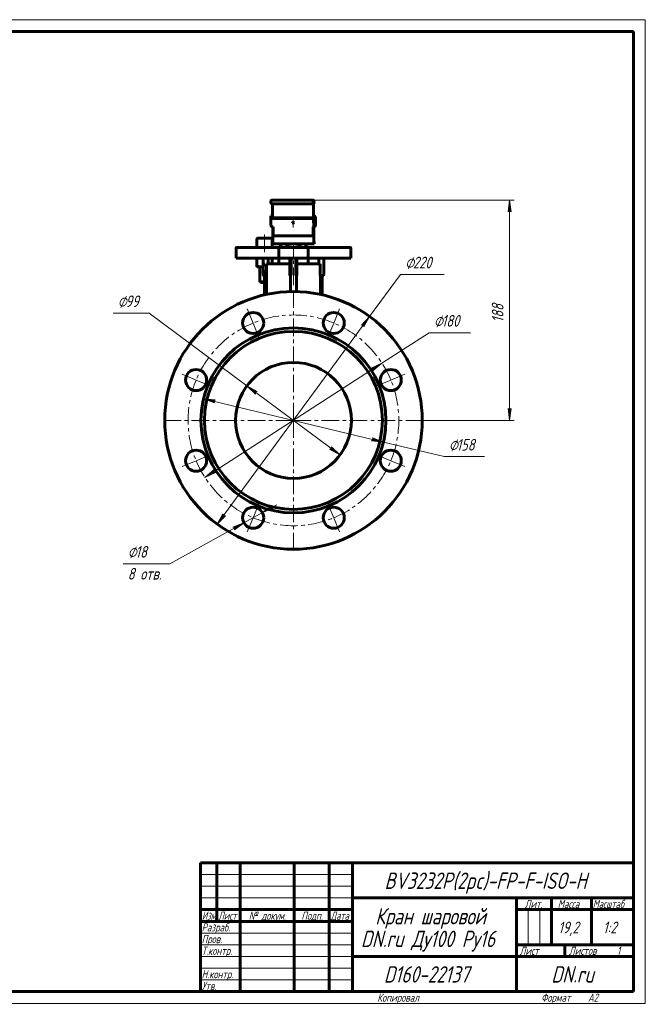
# Model space of a CAD drawing. Header units: millimetres. Extents: x 0 to 594, y 0 to 420.
# Tile 12 of 12: x 327 to 594, y 0 to 420. Entities that reach past the tile are written whole.
import ezdxf

# ---------------------------------------------------------------- set-up
doc = ezdxf.new("R2010")
doc.units = ezdxf.units.MM
for name, pattern in [('K5LT_AXLED', [12, 7.5, -1.5, 1.5, -1.5]), ('K5LT_BASIC', [0]), ('K5LT_THIN', [0])]:
    doc.linetypes.add(name, pattern=pattern)
doc.layers.add('Системный слой', color=7, linetype='Continuous')
doc.layers.add('Системный слой (1)', color=7, linetype='Continuous', true_color=0x6c6c6c)
doc.styles.add('KDIMTEXTSTYLE', font='txt', dxfattribs={"width": 0.96, "oblique": 15, "height": 5})
doc.styles.add('KTEXTSTYLE', font='txt', dxfattribs={"width": 0.96, "height": 5})
doc.dimstyles.new('KDIMSTYLE (0.50)', dxfattribs={"dimtxt": 5, "dimasz": 1, "dimexe": 2, "dimexo": 0, "dimgap": 1, "dimtad": 1, "dimlfac": 2, "dimtxsty": 'KDIMTEXTSTYLE', "dimsah": 1, "dimcen": 0, "dimdle": 1, "dimadec": 0, "dimazin": 0, "dimtfac": 0.667, "dimtmove": 0, "dimatfit": 3, "dimfxl": 1, "dimtvp": 1, "dimtolj": 1, "dimtzin": 0, "dimarcsym": 0})

# ---------------------------------------------------------------- blocks, each defined once
blk = doc.blocks.new('U21')
at = {"layer": 'Системный слой (1)', "color": 143, "linetype": 'K5LT_BASIC', "lineweight": 60, "true_color": 0x33acca}
for p, q in [((429.74, 314.47), (430.07, 314.48)), ((430.07, 314.48), (430.41, 314.52)), ((430.41, 314.52), (430.75, 314.58))]:
    blk.add_line(p, q, dxfattribs=at)
blk = doc.blocks.new('U22')
at = {"layer": 'Системный слой (1)', "color": 143, "linetype": 'K5LT_BASIC', "lineweight": 60, "true_color": 0x33acca}
for p, q in [((432.96, 318.22), (432.94, 318.22)), ((432.98, 318.22), (432.96, 318.22)), ((432.99, 318.22), (432.98, 318.22))]:
    blk.add_line(p, q, dxfattribs=at)
blk = doc.blocks.new('U23')
at = {"layer": 'Системный слой (1)', "color": 143, "linetype": 'K5LT_BASIC', "lineweight": 60, "true_color": 0x33acca}
for p, q in [((430.07, 318.21), (429.74, 318.22)), ((430.41, 318.17), (430.07, 318.21)), ((430.75, 318.1), (430.41, 318.17))]:
    blk.add_line(p, q, dxfattribs=at)
blk = doc.blocks.new('U24')
at = {"layer": 'Системный слой (1)', "color": 143, "linetype": 'K5LT_BASIC', "lineweight": 60, "true_color": 0x33acca}
for p, q in [((431.37, 326.72), (428.52, 326.72)), ((434.22, 326.72), (431.37, 326.72))]:
    blk.add_line(p, q, dxfattribs=at)
blk = doc.blocks.new('U25')
at = {"layer": 'Системный слой (1)', "color": 143, "linetype": 'K5LT_BASIC', "lineweight": 60, "true_color": 0x33acca}
for p, q in [((452.33, 336.14), (452.3, 341.5)), ((452.39, 325.57), (452.36, 331.58))]:
    blk.add_line(p, q, dxfattribs=at)
blk = doc.blocks.new('U26')
at = {"layer": 'Системный слой (1)', "color": 143, "linetype": 'K5LT_BASIC', "lineweight": 60, "true_color": 0x33acca}
for p, q in [((434.82, 335.49), (434.79, 341.37)), ((434.89, 324.87), (434.85, 331.58))]:
    blk.add_line(p, q, dxfattribs=at)
blk = doc.blocks.new('U27')
at = {"layer": 'Системный слой (1)', "color": 143, "linetype": 'K5LT_BASIC', "lineweight": 60, "true_color": 0x33acca}
for p, q in [((443.33, 333.32), (443.41, 333.45)), ((443.41, 333.2), (443.33, 333.32)), ((443.41, 333.45), (443.58, 333.5)), ((443.58, 333.15), (443.41, 333.2)), ((443.58, 333.5), (443.76, 333.45)), ((443.76, 333.2), (443.58, 333.15)), ((443.76, 333.45), (443.83, 333.32)), ((443.83, 333.32), (443.76, 333.2)), ((443.83, 333.32), (443.83, 333.32))]:
    blk.add_line(p, q, dxfattribs=at)
blk = doc.blocks.new('U28')
at = {"layer": 'Системный слой (1)', "color": 143, "linetype": 'K5LT_BASIC', "lineweight": 60, "true_color": 0x33acca}
for p, q in [((434.08, 335.8), (434.08, 335.79)), ((434.08, 335.79), (434.37, 335.29)), ((434.37, 335.29), (435.07, 335.09))]:
    blk.add_line(p, q, dxfattribs=at)
blk = doc.blocks.new('U29')
at = {"layer": 'Системный слой (1)', "color": 143, "linetype": 'K5LT_BASIC', "lineweight": 60, "true_color": 0x33acca}
for p, q in [((434.58, 335.83), (434.72, 336.08)), ((434.72, 336.08), (434.82, 336.13))]:
    blk.add_line(p, q, dxfattribs=at)
blk = doc.blocks.new('U30')
at = {"layer": 'Системный слой (1)', "color": 143, "linetype": 'K5LT_BASIC', "lineweight": 60, "true_color": 0x33acca}
for p, q in [((434.82, 336.51), (434.21, 336.18)), ((434.21, 336.18), (434.08, 335.83))]:
    blk.add_line(p, q, dxfattribs=at)
blk = doc.blocks.new('U31')
at = {"layer": 'Системный слой (1)', "color": 143, "linetype": 'K5LT_BASIC', "lineweight": 60, "true_color": 0x33acca}
for p, q in [((452.43, 336.08), (452.33, 336.14)), ((452.58, 335.84), (452.43, 336.08)), ((452.58, 335.83), (452.58, 335.84))]:
    blk.add_line(p, q, dxfattribs=at)
blk = doc.blocks.new('U32')
at = {"layer": 'Системный слой (1)', "color": 143, "linetype": 'K5LT_BASIC', "lineweight": 60, "true_color": 0x33acca}
for p, q in [((443.37, 333.32), (443.34, 333.37)), ((443.52, 333.24), (443.37, 333.32)), ((443.71, 333.26), (443.52, 333.24)), ((443.83, 333.36), (443.71, 333.26))]:
    blk.add_line(p, q, dxfattribs=at)
blk = doc.blocks.new('U33')
at = {"layer": 'Системный слой (1)', "color": 143, "linetype": 'K5LT_BASIC', "lineweight": 60, "true_color": 0x33acca}
for p, q in [((434.58, 335.79), (434.58, 335.8)), ((434.59, 335.71), (434.58, 335.79)), ((434.82, 335.49), (434.59, 335.71))]:
    blk.add_line(p, q, dxfattribs=at)
blk = doc.blocks.new('U34')
at = {"layer": 'Системный слой (1)', "color": 143, "linetype": 'K5LT_BASIC', "lineweight": 60, "true_color": 0x33acca}
for p, q in [((452.78, 336.34), (452.33, 336.52)), ((453.08, 335.84), (452.78, 336.34)), ((453.08, 335.83), (453.08, 335.84))]:
    blk.add_line(p, q, dxfattribs=at)
blk = doc.blocks.new('U35')
at = {"layer": 'Системный слой (1)', "color": 143, "linetype": 'K5LT_BASIC', "lineweight": 60, "true_color": 0x33acca}
for p, q in [((452.33, 335.49), (452.56, 335.71)), ((452.56, 335.71), (452.58, 335.8))]:
    blk.add_line(p, q, dxfattribs=at)
blk = doc.blocks.new('U36')
at = {"layer": 'Системный слой (1)', "color": 30, "linetype": 'K5LT_AXLED', "lineweight": 18, "true_color": 0xff8000}
for q in [(443.72, 305.92), (386.72, 248.92), (500.72, 248.92), (443.72, 191.92)]:
    blk.add_line((443.72, 248.92), q, dxfattribs=at)
blk = doc.blocks.new('U37')
at = {"layer": 'Системный слой (1)', "color": 30, "linetype": 'K5LT_AXLED', "lineweight": 18, "true_color": 0xff8000}
for p, q in [((426.5, 290.49), (424.01, 296.5)), ((460.94, 290.49), (463.43, 296.5)), ((428.99, 284.49), (426.5, 290.49)), ((458.45, 284.49), (460.94, 290.49)), ((402.15, 266.14), (396.14, 268.62)), ((408.15, 263.65), (402.15, 266.14)), ((479.29, 263.65), (485.3, 266.14)), ((485.3, 266.14), (491.3, 268.62)), ((402.15, 231.7), (396.14, 229.21)), ((408.15, 234.18), (402.15, 231.7)), ((479.29, 234.18), (485.3, 231.7)), ((485.3, 231.7), (491.3, 229.21)), ((428.99, 213.35), (426.5, 207.34)), ((458.45, 213.35), (460.94, 207.34)), ((426.5, 207.34), (424.01, 201.34)), ((460.94, 207.34), (463.43, 201.34))]:
    blk.add_line(p, q, dxfattribs=at)
for start, end in [(112.5, 157.5), (67.5, 112.5), (22.5, 67.5), (157.5, 202.5), (337.5, 22.5), (202.5, 247.5), (292.5, 337.5), (247.5, 292.5)]:
    blk.add_arc((443.72, 248.92), 45, start, end, dxfattribs=at)
blk = doc.blocks.new('D5')
at = {"layer": 'Системный слой (1)'}
for points in [[(473.84, 288.83), (476.27, 293.25), (472.78, 289.61), (473.6, 289.63)], [(411.18, 204.58), (414.67, 208.22), (413.84, 208.21), (413.6, 209)]]:
    blk.add_hatch(color=7, dxfattribs=at).paths.add_polyline_path(points)
at = {"layer": 'Системный слой (1)', "color": 7, "linetype": 'K5LT_THIN', "lineweight": 18, "true_color": 0xffffff}
for p, q in [((411.18, 204.58), (476.27, 293.25)), ((472.78, 289.61), (476.27, 293.25)), ((476.27, 293.25), (473.84, 288.83)), ((473.6, 289.63), (472.78, 289.61)), ((473.84, 288.83), (473.6, 289.63)), ((411.18, 204.58), (413.6, 209)), ((414.67, 208.22), (411.18, 204.58)), ((413.6, 209), (413.84, 208.21)), ((413.84, 208.21), (414.67, 208.22))]:
    blk.add_line(p, q, dxfattribs=at)
blk.add_wipeout([(491.45, 312.22), (491.45, 319.6), (505.52, 319.6), (505.52, 312.22)]).dxf.layer = 'Системный слой (1)'
for p, q in [((476.27, 293.25), (489.45, 311.22)), ((489.45, 311.22), (508.11, 311.22))]:
    blk.add_line(p, q, dxfattribs=at)
at = {"layer": 'Системный слой (1)', "color": 7, "char_height": 5, "attachment_point": 1, "style": 'KTEXTSTYLE'}
for s, insert in [('\\fArial|b0|c204|p34;\\H5.0;\\W1.000;\\Q15;\\fGOST Type AU|b0|i0|c204|p34;\\Q15;\\W0.960;⌀', (491.45, 318.81)), ('\\fArial|b0|c204|p34;\\H5.0;\\W1.000;\\Q15;\\fGOST Type AU|b0|i0|c204|p34;\\Q15;\\W0.960;220', (494.76, 318.81))]:
    blk.add_mtext(s, dxfattribs=dict(at, insert=insert))
blk = doc.blocks.new('KDIMARROW_01')
at = {"layer": 'Системный слой'}
blk.add_hatch(color=0, dxfattribs=at).paths.add_polyline_path([(0, 0), (-5, 0.66), (-4.5, 0), (-5, -0.66)])
at = {"layer": 'Системный слой', "color": 0, "linetype": 'K5LT_THIN', "lineweight": 18}
for p, q in [((-4.5, 0), (-5, 0.66)), ((-5, 0.66), (0, 0)), ((0, 0), (-5, -0.66)), ((-5, -0.66), (-4.5, 0))]:
    blk.add_line(p, q, dxfattribs=at)
at = {"layer": 'Системный слой (1)', "color": 0, "linetype": 'K5LT_THIN', "lineweight": 18}
blk.add_line((255.19, 74.79), (254.69, 74.79), dxfattribs=at)
blk = doc.blocks.new('D6')
at = {"layer": 'Системный слой (1)'}
for points in [[(477.69, 270.05), (481.53, 273.31), (476.98, 271.15), (477.75, 270.87)], [(405.91, 224.52), (410.47, 226.68), (409.69, 226.96), (409.75, 227.78)]]:
    blk.add_hatch(color=7, dxfattribs=at).paths.add_polyline_path(points)
at = {"layer": 'Системный слой (1)', "color": 7, "linetype": 'K5LT_THIN', "lineweight": 18, "true_color": 0xffffff}
for p, q in [((405.91, 224.52), (481.53, 273.31)), ((476.98, 271.15), (481.53, 273.31)), ((481.53, 273.31), (477.69, 270.05)), ((477.75, 270.87), (476.98, 271.15)), ((477.69, 270.05), (477.75, 270.87)), ((405.91, 224.52), (409.75, 227.78)), ((409.75, 227.78), (409.69, 226.96)), ((410.47, 226.68), (405.91, 224.52)), ((409.69, 226.96), (410.47, 226.68))]:
    blk.add_line(p, q, dxfattribs=at)
blk.add_wipeout([(503.72, 287.33), (503.72, 294.72), (516.77, 294.72), (516.77, 287.33)]).dxf.layer = 'Системный слой (1)'
for p, q in [((481.53, 273.31), (501.72, 286.33)), ((501.72, 286.33), (519.31, 286.33))]:
    blk.add_line(p, q, dxfattribs=at)
at = {"layer": 'Системный слой (1)', "color": 7, "char_height": 5, "attachment_point": 1, "style": 'KTEXTSTYLE'}
for s, insert in [('\\fArial|b0|c204|p34;\\H5.0;\\W1.000;\\Q15;\\fGOST Type AU|b0|i0|c204|p34;\\Q15;\\W0.960;⌀', (503.72, 293.92)), ('\\fArial|b0|c204|p34;\\H5.0;\\W1.000;\\Q15;\\fGOST Type AU|b0|i0|c204|p34;\\Q15;\\W0.960;180', (507.03, 293.92))]:
    blk.add_mtext(s, dxfattribs=dict(at, insert=insert))
blk = doc.blocks.new('D7')
at = {"layer": 'Системный слой (1)'}
for points in [[(409.69, 257.11), (410.33, 257.63), (405.32, 258.16), (410.03, 256.35)], [(482.12, 239.67), (477.42, 241.48), (477.75, 240.73), (477.11, 240.2)]]:
    blk.add_hatch(color=7, dxfattribs=at).paths.add_polyline_path(points)
at = {"layer": 'Системный слой (1)', "color": 7, "linetype": 'K5LT_THIN', "lineweight": 18, "true_color": 0xffffff}
for p, q in [((405.32, 258.16), (410.33, 257.63)), ((410.03, 256.35), (405.32, 258.16)), ((405.32, 258.16), (482.12, 239.67)), ((410.33, 257.63), (409.69, 257.11)), ((409.69, 257.11), (410.03, 256.35)), ((477.11, 240.2), (477.75, 240.73)), ((482.12, 239.67), (477.11, 240.2)), ((477.75, 240.73), (477.42, 241.48)), ((477.42, 241.48), (482.12, 239.67))]:
    blk.add_line(p, q, dxfattribs=at)
blk.add_wipeout([(510.11, 234.42), (510.11, 241.8), (522.77, 241.8), (522.77, 234.42)]).dxf.layer = 'Системный слой (1)'
for p, q in [((482.12, 239.67), (508.11, 233.42)), ((508.11, 233.42), (525.3, 233.42))]:
    blk.add_line(p, q, dxfattribs=at)
at = {"layer": 'Системный слой (1)', "color": 7, "char_height": 5, "attachment_point": 1, "style": 'KTEXTSTYLE'}
for s, insert in [('\\fArial|b0|c204|p34;\\H5.0;\\W1.000;\\Q15;\\fGOST Type AU|b0|i0|c204|p34;\\Q15;\\W0.960;⌀', (510.11, 241.01)), ('\\fArial|b0|c204|p34;\\H5.0;\\W1.000;\\Q15;\\fGOST Type AU|b0|i0|c204|p34;\\Q15;\\W0.960;158', (513.41, 241.01))]:
    blk.add_mtext(s, dxfattribs=dict(at, insert=insert))
blk = doc.blocks.new('D8')
at = {"layer": 'Системный слой (1)'}
for points in [[(428.26, 261.22), (423.85, 263.67), (427.47, 260.16), (427.46, 260.99)], [(463.59, 234.16), (459.97, 237.67), (459.98, 236.84), (459.18, 236.61)]]:
    blk.add_hatch(color=7, dxfattribs=at).paths.add_polyline_path(points)
at = {"layer": 'Системный слой (1)', "color": 7, "linetype": 'K5LT_THIN', "lineweight": 18, "true_color": 0xffffff}
for p, q in [((423.85, 263.67), (382.14, 294.65)), ((423.85, 263.67), (428.26, 261.22)), ((427.47, 260.16), (423.85, 263.67)), ((463.59, 234.16), (423.85, 263.67)), ((428.26, 261.22), (427.46, 260.99)), ((427.46, 260.99), (427.47, 260.16)), ((459.18, 236.61), (459.98, 236.84)), ((463.59, 234.16), (459.18, 236.61)), ((459.98, 236.84), (459.97, 237.67)), ((459.97, 237.67), (463.59, 234.16))]:
    blk.add_line(p, q, dxfattribs=at)
blk.add_wipeout([(368.67, 295.65), (368.67, 303.03), (379.68, 303.03), (379.68, 295.65)]).dxf.layer = 'Системный слой (1)'
blk.add_line((382.14, 294.65), (366.67, 294.65), dxfattribs=at)
at = {"layer": 'Системный слой (1)', "color": 7, "char_height": 5, "attachment_point": 1, "style": 'KTEXTSTYLE'}
for s, insert in [('\\fArial|b0|c204|p34;\\H5.0;\\W1.000;\\Q15;\\fGOST Type AU|b0|i0|c204|p34;\\Q15;\\W0.960;⌀', (368.67, 302.24)), ('\\fArial|b0|c204|p34;\\H5.0;\\W1.000;\\Q15;\\fGOST Type AU|b0|i0|c204|p34;\\Q15;\\W0.960;99', (371.97, 302.24))]:
    blk.add_mtext(s, dxfattribs=dict(at, insert=insert))
blk = doc.blocks.new('D9')
at = {"layer": 'Системный слой (1)'}
for points in [[(434.38, 211.69), (435.13, 211.36), (430.44, 209.52), (434.5, 212.51)], [(418.5, 202.17), (422.56, 205.17), (417.87, 203.32), (418.62, 202.99)]]:
    blk.add_hatch(color=7, dxfattribs=at).paths.add_polyline_path(points)
at = {"layer": 'Системный слой (1)', "color": 7, "linetype": 'K5LT_THIN', "lineweight": 18, "true_color": 0xffffff}
for p, q in [((430.44, 209.52), (436.57, 212.9)), ((434.5, 212.51), (430.44, 209.52)), ((430.44, 209.52), (435.13, 211.36)), ((434.38, 211.69), (434.5, 212.51)), ((435.13, 211.36), (434.38, 211.69)), ((430.44, 209.52), (422.56, 205.17)), ((422.56, 205.17), (390.96, 187.71)), ((422.56, 205.17), (416.43, 201.78)), ((422.56, 205.17), (417.87, 203.32)), ((417.87, 203.32), (418.62, 202.99)), ((418.5, 202.17), (422.56, 205.17)), ((418.62, 202.99), (418.5, 202.17))]:
    blk.add_line(p, q, dxfattribs=at)
blk.add_wipeout([(372.95, 179.32), (372.95, 196.09), (388.32, 196.09), (388.32, 179.32)]).dxf.layer = 'Системный слой (1)'
blk.add_line((390.96, 187.71), (370.95, 187.71), dxfattribs=at)
at = {"layer": 'Системный слой (1)', "color": 7, "char_height": 5, "attachment_point": 1, "style": 'KTEXTSTYLE'}
for s, insert in [('\\fArial|b0|c204|p34;\\H5.0;\\W1.000;\\Q15;\\fGOST Type AU|b0|i0|c204|p34;\\Q15;\\W0.960;⌀', (372.95, 195.29)), ('\\fArial|b0|c204|p34;\\H5.0;\\W1.000;\\Q15;\\fGOST Type AU|b0|i0|c204|p34;\\Q15;\\W0.960;18', (376.26, 195.29)), ('\\fArial|b0|c204|p34;\\H5.0;\\W1.000;\\Q15;\\fGOST Type AU|b0|i0|c204|p34;\\Q15;\\W0.960;8 отв.', (372.95, 185.91))]:
    blk.add_mtext(s, dxfattribs=dict(at, insert=insert))
blk = doc.blocks.new('D10')
at = {"layer": 'Системный слой (1)'}
for points in [[(536.7, 337.92), (536.04, 342.92), (535.38, 337.92), (536.04, 338.42)], [(536.04, 248.92), (536.7, 253.92), (536.04, 253.42), (535.38, 253.92)]]:
    blk.add_hatch(color=7, dxfattribs=at).paths.add_polyline_path(points)
at = {"layer": 'Системный слой (1)', "color": 7, "linetype": 'K5LT_THIN', "lineweight": 18, "true_color": 0xffffff}
for p, q in [((451.58, 342.92), (538.04, 342.92)), ((535.38, 337.92), (536.04, 342.92)), ((536.04, 342.92), (536.7, 337.92)), ((536.04, 338.42), (535.38, 337.92)), ((536.7, 337.92), (536.04, 338.42)), ((536.04, 248.92), (535.38, 253.92)), ((535.38, 253.92), (536.04, 253.42)), ((536.04, 253.42), (536.7, 253.92)), ((536.7, 253.92), (536.04, 248.92)), ((498.72, 248.92), (538.04, 248.92))]:
    blk.add_line(p, q, dxfattribs=at)
blk.add_wipeout([(535.04, 290.77), (527.66, 290.77), (527.66, 300.65), (535.04, 300.65)]).dxf.layer = 'Системный слой (1)'
blk.add_line((536.04, 342.92), (536.04, 248.92), dxfattribs=at)
at = {"layer": 'Системный слой (1)', "color": 7, "insert": (528.45, 290.77), "char_height": 5, "attachment_point": 1, "rotation": 90, "style": 'KTEXTSTYLE'}
blk.add_mtext('\\fArial|b0|c204|p34;\\H5.0;\\W1.000;\\Q15;\\fGOST Type AU|b0|i0|c204|p34;\\Q15;\\W0.960;188', dxfattribs=at)
blk = doc.blocks.new('U84')
at = {"color": 7, "linetype": 'K5LT_THIN', "lineweight": 18, "true_color": 0xffffff}
for p, q in [((0, 420), (594, 420)), ((594, 420), (594, 0)), ((404, 55), (469, 55)), ((404, 50), (469, 50)), ((404, 45), (469, 45)), ((543.96, 25), (543.96, 40)), ((548.98, 25), (548.98, 40)), ((404, 30), (469, 30)), ((404, 25), (469, 25)), ((404, 20), (469, 20)), ((404, 15), (469, 15)), ((404, 10), (469, 10)), ((594, 0), (0, 0))]:
    blk.add_line(p, q, dxfattribs=at)
at = {"color": 143, "linetype": 'K5LT_BASIC', "lineweight": 60, "true_color": 0x33acca}
for p, q in [((20, 415), (589, 415)), ((589, 415), (589, 5)), ((404, 60), (589, 60)), ((404, 5), (404, 60)), ((411, 35), (411, 60)), ((421, 5), (421, 60)), ((444, 5), (444, 60)), ((459, 5), (459, 60)), ((469, 5), (469, 60)), ((469, 45), (589, 45)), ((539, 5), (539, 45)), ((554, 25), (554, 45)), ((571, 25), (571, 45)), ((404, 40), (469, 40)), ((539, 40), (554, 40)), ((554, 40), (589, 40)), ((404, 35), (469, 35)), ((539, 25), (589, 25)), ((559.57, 20), (559.57, 25)), ((469, 20), (539, 20)), ((539, 20), (589, 20)), ((589, 5), (20, 5))]:
    blk.add_line(p, q, dxfattribs=at)
at = {"color": 7, "attachment_point": 1, "style": 'KTEXTSTYLE'}
for s, insert, char_height in [('\\fArial|b0|c204|p34;\\H5.0;\\W1.000;\\Q15;\\fGOST Type AU|b0|i0|c204|p34;\\Q15;\\W0.960;\\H7.00;BV3232P(2pc)-FP-F-ISO-H', (482.63, 55.86), 7), ('\\fArial|b0|c204|p34;\\H5.0;\\W1.000;\\Q15;\\fGOST Type AU|b0|i0|c204|p34;\\Q15;\\W0.960;\\H3.50;Лит.', (542.47, 44.18), 3.5), ('\\fArial|b0|c204|p34;\\H5.0;\\W1.000;\\Q15;\\fGOST Type AU|b0|i0|c204|p34;\\Q15;\\W0.960;\\H3.50;Масса', (556.58, 44.18), 3.5), ('\\fArial|b0|c204|p34;\\H5.0;\\W1.000;\\Q15;\\fGOST Type AU|b0|i0|c204|p34;\\Q15;\\W0.926;\\H3.50;Масштаб', (571.52, 44.18), 3.5), ('\\fArial|b0|c204|p34;\\H5.0;\\W1.000;\\Q15;\\fGOST Type AU|b0|i0|c204|p34;\\Q15;\\W0.786;\\H3.50;Изм.', (404.62, 39.18), 3.5), ('\\fArial|b0|c204|p34;\\H5.0;\\W1.000;\\Q15;\\fGOST Type AU|b0|i0|c204|p34;\\Q15;\\W0.800;\\H3.50;Лист', (411.61, 39.18), 3.5), ('\\fArial|b0|c204|p34;\\H5.0;\\W1.000;\\Q15;\\fGOST Type AU|b0|i0|c204|p34;\\Q15;\\W0.960;\\H3.50;№ докум.', (424.63, 39.18), 3.5), ('\\fArial|b0|c204|p34;\\H5.0;\\W1.000;\\Q15;\\fGOST Type AU|b0|i0|c204|p34;\\Q15;\\W0.960;\\H3.50;Подп.', (447.1, 39.18), 3.5), ('\\fArial|b0|c204|p34;\\H5.0;\\W1.000;\\Q15;\\fGOST Type AU|b0|i0|c204|p34;\\Q15;\\W0.800;\\H3.50;Дата', (459.61, 39.18), 3.5), ('\\fArial|b0|c204|p34;\\H5.0;\\W1.000;\\Q15;\\fGOST Type AU|b0|i0|c204|p34;\\Q15;\\W0.960;\\H7.00;Кран шаровой', (478.65, 40.69), 7), ('\\fArial|b0|c204|p34;\\H5.0;\\W1.000;\\Q15;\\fGOST Type AU|b0|i0|c204|p34;\\Q15;\\W0.960;\\H3.50;Разраб.', (404.5, 34.18), 3.5), ('\\fArial|b0|c204|p34;\\H5.0;\\W1.000;\\Q15;\\fGOST Type AU|b0|i0|c204|p34;\\Q15;\\W0.960;19,2', (556.83, 34.9), 5), ('\\fArial|b0|c204|p34;\\H5.0;\\W1.000;\\Q15;\\fGOST Type AU|b0|i0|c204|p34;\\Q15;\\W0.960;{\\c16737820;1:2}', (575.92, 34.9), 5), ('\\fArial|b0|c204|p34;\\H5.0;\\W1.000;\\Q15;\\fGOST Type AU|b0|i0|c204|p34;\\Q15;\\W0.960;\\H7.00;DN.ru Ду100 Ру16', (472.54, 31.02), 7), ('\\fArial|b0|c204|p34;\\H5.0;\\W1.000;\\Q15;\\fGOST Type AU|b0|i0|c204|p34;\\Q15;\\W0.960;\\H3.50;Пров.', (404.5, 29.18), 3.5), ('\\fArial|b0|c204|p34;\\H5.0;\\W1.000;\\Q15;\\fGOST Type AU|b0|i0|c204|p34;\\Q15;\\W0.960;\\H3.50;Т.контр.', (404.5, 24.18), 3.5), ('\\fArial|b0|c204|p34;\\H5.0;\\W1.000;\\Q15;\\fGOST Type AU|b0|i0|c204|p34;\\Q15;\\W0.960;\\H3.50;Лист', (540.32, 24.18), 3.5), ('\\fArial|b0|c204|p34;\\H5.0;\\W1.000;\\Q15;\\fGOST Type AU|b0|i0|c204|p34;\\Q15;\\W0.960;\\H3.50;Листов', (561.36, 24.18), 3.5), ('\\fArial|b0|c204|p34;\\H5.0;\\W1.000;\\Q15;\\fGOST Type AU|b0|i0|c204|p34;\\Q15;\\W0.960;\\H3.50;1', (581.91, 24.18), 3.5), ('\\fArial|b0|c204|p34;\\H5.0;\\W1.000;\\Q15;\\fGOST Type AU|b0|i0|c204|p34;\\Q15;\\W0.960;\\H3.50;Н.контр.', (404.5, 14.18), 3.5), ('\\fArial|b0|c204|p34;\\H5.0;\\W1.000;\\Q15;\\fGOST Type AU|b0|i0|c204|p34;\\Q15;\\W0.960;\\H7.00;D160-22137', (482.35, 15.86), 7), ('\\fArial|b0|c204|p34;\\H5.0;\\W1.000;\\Q15;\\fGOST Type AU|b0|i0|c204|p34;\\Q15;\\W0.960;\\H7.00;DN.ru', (553.84, 15.86), 7), ('\\fArial|b0|c204|p34;\\H5.0;\\W1.000;\\Q15;\\fGOST Type AU|b0|i0|c204|p34;\\Q15;\\W0.960;\\H3.50;Утв.', (404.5, 9.18), 3.5), ('\\fArial|b0|c204|p34;\\H5.0;\\W1.000;\\Q15;\\fGOST Type AU|b0|i0|c204|p34;\\Q15;\\W0.960;\\H3.50;Копировал', (479.5, 4.18), 3.5), ('\\fArial|b0|c204|p34;\\H5.0;\\W1.000;\\Q15;\\fGOST Type AU|b0|i0|c204|p34;\\Q15;\\W0.960;\\H3.50;Формат', (549.5, 4.18), 3.5), ('\\fArial|b0|c204|p34;\\H5.0;\\W1.000;\\Q15;\\fGOST Type AU|b0|i0|c204|p34;\\Q15;\\W0.960;\\H3.50;A2', (569.5, 4.18), 3.5)]:
    blk.add_mtext(s, dxfattribs=dict(at, insert=insert, char_height=char_height))

msp = doc.modelspace()

# ---------------------------------------------------------------- linework, layer by layer
at = {"layer": 'Системный слой (1)', "color": 143, "linetype": 'K5LT_BASIC', "lineweight": 60, "true_color": 0x33acca}
for p, q in [((434.0784, 342.4166), (434.0784, 341.9166)), ((451.5787, 342.9166), (434.5784, 342.9166)), ((434.5784, 341.4166), (451.5787, 341.4166)), ((434.7879, 341.3737), (434.7876, 341.4166)), ((452.0194, 342.9166), (451.5787, 342.9166)), ((451.5787, 341.4166), (452.0194, 341.4166)), ((452.0787, 341.9166), (452.0787, 342.4166)), ((452.2875, 341.3737), (452.2866, 341.494)), ((452.2875, 341.3737), (452.3894, 324.8676)), ((452.5194, 342.4166), (452.5194, 341.9166)), ((434.0769, 335.8321), (434.0766, 335.7968)), ((434.0766, 335.7906), (434.0985, 332.2551)), ((434.5766, 335.7968), (434.5769, 335.8321)), ((435.0723, 335.0897), (452.0719, 335.0897)), ((452.0741, 335.4432), (435.0744, 335.4432)), ((452.5763, 335.7968), (452.5765, 335.8321)), ((453.0763, 335.7968), (453.0765, 335.8321)), ((453.0983, 332.3028), (453.0765, 335.8383)), ((453.0983, 332.2966), (453.0981, 332.2612)), ((435.1008, 327.7251), (435.0949, 331.33)), ((452.1005, 327.7251), (452.0946, 331.33)), ((452.0975, 331.4594), (452.0973, 331.5541)), ((452.1035, 327.8545), (452.0975, 331.4594)), ((428.119, 326.3189), (428.119, 322.7189)), ((434.619, 326.3189), (434.619, 322.7189)), ((452.3981, 324.2818), (434.8984, 324.2818)), ((435.1008, 327.7251), (452.1005, 327.7251)), ((438.9715, 324.2818), (438.2366, 323.8576)), ((438.2366, 322.7189), (438.2366, 323.8576)), ((440.979, 322.7189), (440.979, 323.8576)), ((446.4639, 322.7189), (446.4639, 323.8576)), ((448.4715, 324.2818), (449.2063, 323.8576)), ((449.2063, 322.7189), (449.2063, 323.8576)), ((452.1005, 327.7251), (452.1035, 327.8545)), ((452.5595, 325.2818), (452.3981, 325.2818)), ((452.5595, 324.2818), (452.3981, 324.2818)), ((452.5595, 325.2818), (452.5595, 324.2818)), ((419.2124, 318.2189), (419.2124, 322.4689)), ((419.2124, 322.4689), (419.2125, 322.4689)), ((419.232, 318.2189), (419.232, 322.4689)), ((419.2548, 318.2189), (419.2548, 322.4689)), ((419.4625, 322.7189), (419.4624, 322.7189)), ((419.4816, 322.7189), (419.4625, 322.7189)), ((419.5052, 322.7189), (419.4816, 322.7189)), ((419.5243, 322.7189), (419.5052, 322.7189)), ((426.7875, 322.7189), (419.5243, 322.7189)), ((437.2829, 322.7189), (426.7875, 322.7189)), ((450.2184, 322.7189), (437.2829, 322.7189)), ((437.5372, 318.2189), (437.5372, 322.4689)), ((449.9727, 318.2189), (449.9727, 322.4689)), ((450.0387, 318.2189), (450.0387, 322.4689)), ((450.2844, 322.7189), (450.2184, 322.7189)), ((460.7874, 322.7189), (450.2844, 322.7189)), ((468.0243, 322.7189), (460.7874, 322.7189)), ((468.2743, 322.4689), (468.2742, 322.4689)), ((468.2743, 318.2189), (468.2743, 322.4689)), ((419.2124, 318.2189), (419.2125, 318.2189)), ((419.2125, 318.2189), (419.232, 318.2189)), ((419.232, 318.2189), (419.2548, 318.2189)), ((419.2548, 318.2189), (419.2743, 318.2189)), ((419.2743, 318.2189), (426.788, 318.2189)), ((426.788, 318.2189), (437.5372, 318.2189)), ((428.119, 317.9286), (428.119, 318.2189)), ((428.119, 314.7592), (428.119, 317.9286)), ((430.7456, 318.2189), (430.7456, 311.2189)), ((432.2688, 315.7189), (442.2215, 315.7189)), ((432.2688, 315.7189), (432.2688, 310.7189)), ((432.9424, 315.7189), (432.9424, 318.2189)), ((434.619, 318.2189), (434.619, 317.9286)), ((434.619, 315.7189), (434.619, 317.9286)), ((437.4715, 315.7189), (437.4715, 318.2189)), ((437.5372, 318.2189), (449.9727, 318.2189)), ((442.2215, 318.2189), (442.2215, 310.7189)), ((442.7087, 311.2189), (442.7087, 318.2189)), ((444.7342, 318.2189), (444.7342, 310.7189)), ((445.2215, 310.7189), (445.2215, 318.2189)), ((445.2215, 315.7189), (455.1741, 315.7189)), ((449.9715, 315.7189), (449.9715, 318.2189)), ((449.9727, 318.2189), (450.0387, 318.2189)), ((450.0387, 318.2189), (460.7879, 318.2189)), ((454.5006, 318.2189), (454.5006, 315.7189)), ((455.1741, 315.7189), (455.1741, 310.7189)), ((456.6973, 311.2189), (456.6973, 318.2189)), ((460.7879, 318.2189), (468.2742, 318.2189)), ((428.119, 314.4689), (428.119, 314.7592)), ((429.744, 314.4689), (428.119, 314.4689)), ((429.369, 314.4689), (429.369, 308.1023)), ((430.7456, 314.4689), (429.744, 314.4689)), ((429.7524, 307.7189), (429.369, 308.1023)), ((431.421, 308.1023), (429.369, 308.1023)), ((429.7524, 307.7189), (431.421, 307.7189)), ((432.2688, 310.7189), (431.2456, 310.7189)), ((431.421, 302.5235), (431.421, 310.7189)), ((432.2143, 302.6994), (432.2143, 310.7189)), ((442.2215, 310.7189), (442.4715, 310.7189)), ((442.4715, 303.9024), (442.4715, 310.7245)), ((444.7342, 310.7189), (445.2215, 310.7189)), ((444.9715, 303.9024), (444.9715, 310.7189)), ((456.1973, 310.7189), (455.1741, 310.7189)), ((455.2286, 302.6994), (455.2286, 310.7189)), ((456.0219, 302.5235), (456.0219, 310.7189))]:
    msp.add_line(p, q, dxfattribs=at)
at = {"layer": 'Системный слой (1)', "color": 30, "linetype": 'K5LT_AXLED', "lineweight": 18, "true_color": 0xff8000}
for p, q in [((443.5707, 331.3219), (443.5959, 335.4102)), ((431.369, 320.7189), (431.369, 328.7189)), ((443.7215, 306.6939), (443.7215, 323.6939)), ((431.369, 305.7189), (431.369, 316.4689))]:
    msp.add_line(p, q, dxfattribs=at)
at = {"layer": 'Системный слой (1)', "color": 143, "linetype": 'K5LT_BASIC', "lineweight": 60, "true_color": 0x33acca}
for centre, radius in [((443.7215, 248.9166), 55), ((426.5007, 290.4912), 4.5), ((460.9422, 290.4912), 4.5), ((443.7215, 248.9166), 39.5), ((443.7215, 248.9166), 38), ((443.7215, 248.9166), 24.75), ((402.1469, 266.1374), 4.5), ((485.296, 266.1374), 4.5), ((402.1469, 231.6959), 4.5), ((485.296, 231.6959), 4.5), ((426.5007, 207.342), 4.5), ((460.9422, 207.342), 4.5)]:
    msp.add_circle(centre, radius, dxfattribs=at)
for centre, radius, start, end in [((428.519, 326.3189), 0.4, 90, 180), ((434.219, 326.3189), 0.4, 0, 90), ((419.4624, 322.4689), 0.25, 90, 180), ((468.0243, 322.4689), 0.25, 0, 90), ((431.2456, 311.2189), 0.5, 180, 270), ((456.1973, 311.2189), 0.5, 270, 0)]:
    msp.add_arc(centre, radius, start, end, dxfattribs=at)
for centre, major_axis, ratio, start_param, end_param in [((434.5784, 342.4166), (-0.5, 0), 0.99998097, 4.71238898, 6.28318531), ((434.5784, 341.9166), (-0.5, 0), 0.99998097, 0, 1.57079633), ((451.5787, 342.4166), (-0.5, 0), 0.99998097, 3.14159265, 4.71238898), ((451.5787, 341.9166), (-0.5, 0), 0.99998097, 1.57079633, 3.14159265), ((452.0194, 342.4166), (0, 0.5), 0.99998097, 4.71238898, 6.28318531), ((452.0194, 341.9166), (0, -0.5), 0.99998097, 0, 1.57079633), ((435.0984, 332.2612), (1, 0.0062), 0.70709332, 3.14159265, 4.7036644), ((452.0763, 335.7968), (1, 0.0062), 0.70709332, 4.7036644, 6.27446073), ((452.0981, 332.2612), (1, 0.0062), 0.70709332, 4.7036644, 6.27446073), ((452.0983, 332.2966), (-1, -0.0062), 0.70709332, 3.13286807, 3.14159265), ((435.0919, 331.2006), (0, 0.5), 0.00616925, -1.30899694, -0.78539816), ((452.0916, 331.2006), (0, 0.5), 0.00616925, -1.30899694, -0.78539816), ((434.8984, 326.2818), (0, -2), 0.00616925, 5.49778714, 6.28318531), ((452.3981, 326.2818), (0, -2), 0.00616925, 5.49778714, 6.28318531), ((452.3981, 326.2818), (0, -1), 0.00616925, 5.49778714, 6.28318531), ((419.4816, 322.4689), (0, -0.25), 0.99815075, 3.14159265, 4.71238898), ((419.5052, 322.4689), (-0.2504, 0), 0.99821306, 4.71238898, 6.28318531), ((437.2829, 322.4689), (0.2543, 0), 0.98302282, 0, 1.57079633), ((450.2184, 322.4689), (0, 0.25), 0.98270044, 0, 1.57079633), ((450.2844, 322.4689), (0, -0.25), 0.98296145, 3.14159265, 4.71238898)]:
    msp.add_ellipse(centre, major_axis=major_axis, ratio=ratio, start_param=start_param, end_param=end_param, dxfattribs=at)
for points in [[(439.6078, 324.2818), (438.9715, 324.2818), (438.2366, 323.8576)], [(440.979, 323.8576), (440.2442, 324.2818), (439.6078, 324.2818)], [(443.7215, 324.2818), (442.4487, 324.2818), (440.979, 323.8576)], [(446.4639, 323.8576), (444.9942, 324.2818), (443.7215, 324.2818)], [(447.8351, 324.2818), (447.1987, 324.2818), (446.4639, 323.8576)], [(449.2063, 323.8576), (448.4715, 324.2818), (447.8351, 324.2818)], [(429.744, 318.2189), (428.9898, 318.2189), (428.119, 317.9286)], [(434.619, 317.9286), (433.7481, 318.2189), (432.994, 318.2189)], [(428.119, 314.7592), (428.9898, 314.4689), (429.744, 314.4689)]]:
    msp.add_rational_spline(points, [1, 1.0379548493, 1], degree=2, dxfattribs=at)
for points, knots in [([(442.2215, 310.7189), (442.2215, 310.719), (442.2245, 310.722), (442.2371, 310.7346), (442.2471, 310.7446), (442.2851, 310.7827), (442.3219, 310.8195), (442.4176, 310.9153), (442.4862, 310.984), (442.5804, 311.0784), (442.6117, 311.1098), (442.653, 311.1516), (442.6663, 311.1652), (442.6844, 311.184), (442.6901, 311.1902), (442.6983, 311.1995), (442.7008, 311.2025), (442.7045, 311.2077), (442.7056, 311.2095), (442.7078, 311.2135), (442.7087, 311.2158), (442.7087, 311.2189)], [-0.200670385, -0.200670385, -0.200670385, -0.200670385, -0.181570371, -0.181570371, -0.161196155, -0.161196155, -0.120447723, -0.120447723, -0.060223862, -0.060223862, -0.030111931, -0.030111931, -0.015055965, -0.015055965, -0.007527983, -0.007527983, -0.003763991, -0.003763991, -0.001881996, -0.001881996, 0, 0, 0, 0]), ([(442.7087, 311.2189), (442.7087, 311.2035), (442.7066, 311.1756), (442.6988, 311.1378), (442.6851, 311.0924), (442.6615, 311.0373), (442.6305, 310.9812), (442.6055, 310.9403), (442.5819, 310.9033), (442.5559, 310.8643), (442.5254, 310.8194), (442.501, 310.7829), (442.4849, 310.7568), (442.4766, 310.7413), (442.4724, 310.7312), (442.4715, 310.7265), (442.4715, 310.7245)], [0, 0, 0, 0, 1.07693123, 1.95239631, 2.67840776, 4.3529309, 6.08256959, 7.20115115, 8.05950226, 9.61951879, 11.1288556, 12.91269903, 14.24468267, 15.31235085, 16.11393707, 17, 17, 17, 17])]:
    msp.add_open_spline(points, degree=3, knots=knots, dxfattribs=at)

# ---------------------------------------------------------------- block references
at = {"layer": 'Системный слой (1)'}
for name in ['U26', 'U25', 'U30', 'U34', 'U28', 'U33', 'U29', 'U27', 'U32', 'U31', 'U35', 'U24', 'U23', 'U22', 'U21', 'U36', 'U37']:
    msp.add_blockref(name, (0, 0), dxfattribs=at)

# ---------------------------------------------------------------- next in the draw order: dimensions: what is measured, and where the dimension line sits
at = {"layer": 'Системный слой (1)', "color": 7}
dim = msp.add_diameter_dim_2p(p1=(378.631, 160.2417), p2=(508.8119, 337.5915), dimstyle='KDIMSTYLE (0.50)', override={"dimtih": 1, "dimtoh": 1, "dimpost": '\\fGOST Type AU|b0|c204|p34;\\H5.0;\\W0.960;\\Q15;<>', "dimblk1": 'KDIMARROW_01', "dimblk2": 'KDIMARROW_01', "dimclrt": 7, "dimtol": 1, "dimtp": 0, "dimtm": 0, "dimtdec": 5, "dimtmove": 1, "dimatfit": 2, "dimtolj": 1}, dxfattribs=at)
dim.commit()
dim.dimension.update_dxf_attribs({"geometry": 'D5', "text_midpoint": (491.4535, 311.2189), "dimtype": 163})

# ---------------------------------------------------------------- next in the draw order: dimensions: what is measured, and where the dimension line sits
dim = msp.add_diameter_dim_2p(p1=(368.0948, 200.1251), p2=(519.3481, 297.7081), dimstyle='KDIMSTYLE (0.50)', override={"dimtih": 1, "dimtoh": 1, "dimpost": '\\fGOST Type AU|b0|c204|p34;\\H5.0;\\W0.960;\\Q15;<>', "dimblk1": 'KDIMARROW_01', "dimblk2": 'KDIMARROW_01', "dimclrt": 7, "dimtol": 1, "dimtp": 0, "dimtm": 0, "dimtdec": 5, "dimtmove": 1, "dimatfit": 2, "dimtolj": 1}, dxfattribs=at)
dim.commit()
dim.dimension.update_dxf_attribs({"geometry": 'D6', "text_midpoint": (503.7178, 286.3337), "dimtype": 163})

# ---------------------------------------------------------------- next in the draw order: dimensions: what is measured, and where the dimension line sits
dim = msp.add_diameter_dim_2p(p1=(366.9155, 267.4055), p2=(520.5275, 230.4278), dimstyle='KDIMSTYLE (0.50)', override={"dimtih": 1, "dimtoh": 1, "dimpost": '\\fGOST Type AU|b0|c204|p34;\\H5.0;\\W0.960;\\Q15;<>', "dimblk1": 'KDIMARROW_01', "dimblk2": 'KDIMARROW_01', "dimclrt": 7, "dimtol": 1, "dimtp": 0, "dimtm": 0, "dimtdec": 5, "dimtmove": 1, "dimatfit": 2, "dimtolj": 1}, dxfattribs=at)
dim.commit()
dim.dimension.update_dxf_attribs({"geometry": 'D7', "text_midpoint": (510.1058, 233.4179), "dimtype": 163})
dim = msp.add_diameter_dim_2p(p1=(434.3783, 211.6944), p2=(418.6231, 202.9897), dimstyle='KDIMSTYLE (0.50)', override={"dimtih": 1, "dimtoh": 1, "dimpost": '\\fGOST Type AU|b0|c204|p34;\\H5.0;\\W0.960;\\Q15;<>\\X\\fGOST Type AU|b0|c204|p34;\\H5.0;\\W0.960;\\Q15;\\fGOST Type AU|b0|i0|c204|p34;\\Q15;8 отв.', "dimblk1": 'KDIMARROW_01', "dimblk2": 'KDIMARROW_01', "dimclrt": 7, "dimtol": 1, "dimtp": 0, "dimtm": 0, "dimtdec": 5, "dimtmove": 1, "dimatfit": 2, "dimtolj": 1}, dxfattribs=at)
dim.commit()
dim.dimension.update_dxf_attribs({"geometry": 'D9', "text_midpoint": (388.961, 187.7067)})

# ---------------------------------------------------------------- next in the draw order: dimensions: what is measured, and where the dimension line sits
dim = msp.add_diameter_dim_2p(p1=(483.4611, 219.4037), p2=(403.9819, 278.4296), dimstyle='KDIMSTYLE (0.50)', override={"dimtih": 1, "dimtoh": 1, "dimpost": '\\fGOST Type AU|b0|c204|p34;\\H5.0;\\W0.960;\\Q15;<>', "dimblk1": 'KDIMARROW_01', "dimblk2": 'KDIMARROW_01', "dimclrt": 7, "dimtol": 1, "dimtp": 0, "dimtm": 0, "dimtdec": 5, "dimtmove": 1, "dimatfit": 2, "dimtolj": 1}, dxfattribs=at)
dim.commit()
dim.dimension.update_dxf_attribs({"geometry": 'D8', "text_midpoint": (380.1426, 294.6487), "dimtype": 163})

# ---------------------------------------------------------------- next in the draw order: dimensions: what is measured, and where the dimension line sits
dim = msp.add_linear_dim(base=(536.0379, 342.9166), p1=(498.7215, 248.9166), p2=(451.5787, 342.9166), angle=90, dimstyle='KDIMSTYLE (0.50)', override={"dimexo": 0, "dimpost": '\\fGOST Type AU|b0|c204|p34;\\H5.0;\\W0.960;\\Q15;<>', "dimblk1": 'KDIMARROW_01', "dimblk2": 'KDIMARROW_01', "dimse1": 0, "dimse2": 0, "dimclrt": 7, "dimtol": 1, "dimtp": 0, "dimtm": 0, "dimtdec": 5, "dimtolj": 1}, dxfattribs=at)
dim.commit()
dim.dimension.update_dxf_attribs({"geometry": 'D10', "text_midpoint": (536.0379, 295.9166), "dimtype": 160})

# ---------------------------------------------------------------- next in the draw order: block references
msp.add_blockref('U84', (0, 0))

doc.saveas('drawing.dxf')
